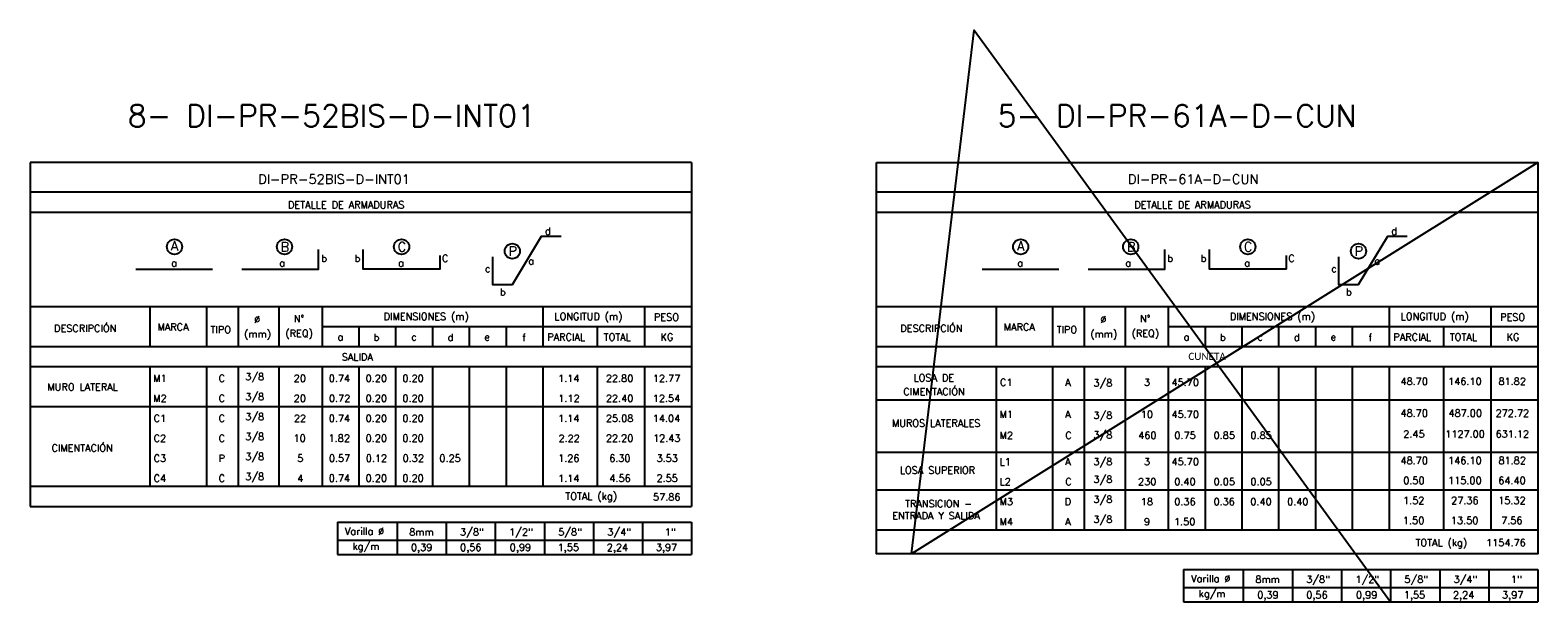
# Model space of a CAD drawing. Header units: metres. Extents: x -260 to 410, y 23 to 160.
# Tile 13 of 15: x 244 to 301, y 62 to 83. Entities that reach past the tile are written whole.
import ezdxf
from ezdxf.enums import TextEntityAlignment as Align

# ---------------------------------------------------------------- set-up
doc = ezdxf.new("R2010")
doc.units = ezdxf.units.M
for name, color, linetype in [('XREF-SE-CUADROS DE DESPIECE - HUAURA_PQT4$0$21', 3, 'Continuous'), ('XREF-SE-CUADROS DE DESPIECE - HUAURA_PQT4$0$21C', 3, 'Continuous'), ('XREF-SE-CUADROS DE DESPIECE - HUAURA_PQT4$0$23', 2, 'Continuous'), ('XREF-SE-CUADROS DE DESPIECE - HUAURA_PQT4$0$S-ANNO-TEXT', 7, 'Continuous'), ('XREF-SE-CUADROS DE DESPIECE - HUAURA_PQT4$0$S-LNWK-0006', 1, 'Continuous')]:
    doc.layers.add(name, color=color, linetype=linetype)
doc.styles.add('XREF-SE-CUADROS DE DESPIECE - HUAURA_PQT4$0$ROMANS-SP', font='romans.shx', dxfattribs={"width": 0.7})
doc.styles.add('XREF-SE-CUADROS DE DESPIECE - HUAURA_PQT4$0$TEGEPSA 100', font='romans.shx')

# ---------------------------------------------------------------- blocks, each defined once
blk = doc.blocks.new('XREF-SE-CUADROS DE DESPIECE - HUAURA_PQT4$0$ARM')
at = {"layer": 'XREF-SE-CUADROS DE DESPIECE - HUAURA_PQT4$0$21C'}
for centre in [(4.163, -1.297), (8.339, -1.297), (12.78, -1.297), (16.983, -1.462)]:
    blk.add_circle(centre, 0.288, dxfattribs=at)
at = {"layer": 'XREF-SE-CUADROS DE DESPIECE - HUAURA_PQT4$0$S-LNWK-0006'}
blk.add_line((2.697, -2.15), (5.606, -2.15), dxfattribs=at)
at = {"layer": 'XREF-SE-CUADROS DE DESPIECE - HUAURA_PQT4$0$S-LNWK-0006', "flags": 128}
blk.add_lwpolyline([(18.832, -0.906), (18.079, -0.906), (16.973, -2.743), (16.237, -2.744), (16.237, -1.676)], dxfattribs=at)
at = {"layer": 'XREF-SE-CUADROS DE DESPIECE - HUAURA_PQT4$0$S-LNWK-0006'}
blk.add_lwpolyline([(6.719, -2.15), (9.628, -2.15), (9.628, -1.399)], dxfattribs=at)
blk.add_lwpolyline([(14.238, -1.626), (14.238, -2.136, -0.414214), (14.225, -2.15), (11.329, -2.15), (11.329, -1.399)], format="xyb", dxfattribs=at)
at = {"layer": 'XREF-SE-CUADROS DE DESPIECE - HUAURA_PQT4$0$S-ANNO-TEXT', "style": 'XREF-SE-CUADROS DE DESPIECE - HUAURA_PQT4$0$TEGEPSA 100'}
for s, p in [('d', (18.44, -0.838)), ('b', (9.95, -1.871)), ('b', (11.214, -1.871)), ('C', (14.56, -1.871)), ('c', (16.154, -2.26)), ('b', (16.73, -3.145))]:
    blk.add_text(s, height=0.27, dxfattribs=at).set_placement(p, align=Align.RIGHT)
for s, height, p in [('A', 0.362, (4.164, -1.443)), ('B', 0.362, (8.353, -1.479)), ('C', 0.362, (12.794, -1.479)), ('P', 0.362, (16.997, -1.644)), ('a', 0.27, (4.146, -2.047)), ('a', 0.27, (8.246, -2.05)), ('a', 0.27, (12.758, -2.05)), ('a', 0.27, (17.694, -1.974))]:
    blk.add_text(s, height=height, dxfattribs=at).set_placement(p, align=Align.CENTER)
blk = doc.blocks.new('XREF-SE-CUADROS DE DESPIECE - HUAURA_PQT4')
at = {"layer": 'Defpoints'}
blk.add_lwpolyline([(301.014, 78.38), (277.242, 63.524), (279.623, 83.397), (295.426, 61.705)], dxfattribs=at)
at = {"layer": 'XREF-SE-CUADROS DE DESPIECE - HUAURA_PQT4$0$21'}
for p, q in [((248.347, 72.91), (248.347, 71.394)), ((250.491, 72.91), (250.491, 71.394)), ((251.691, 72.91), (251.691, 71.394)), ((253.245, 72.91), (253.245, 71.394)), ((254.878, 72.91), (254.878, 71.394)), ((263.258, 72.91), (263.258, 71.394)), ((267.114, 72.91), (267.114, 71.394)), ((280.457, 72.91), (280.457, 71.394)), ((282.601, 72.91), (282.601, 71.394)), ((283.801, 72.91), (283.801, 71.394)), ((285.355, 72.91), (285.355, 71.394)), ((286.988, 72.91), (286.988, 71.394)), ((295.369, 72.91), (295.369, 71.394)), ((299.224, 72.91), (299.224, 71.394)), ((254.878, 72.148), (268.904, 72.148)), ((256.275, 72.148), (256.275, 71.394)), ((257.671, 72.148), (257.671, 71.394)), ((259.068, 72.148), (259.068, 71.394)), ((260.465, 72.148), (260.465, 71.394)), ((261.862, 72.148), (261.862, 71.394)), ((265.324, 72.148), (265.324, 71.394)), ((286.988, 72.148), (301.014, 72.148)), ((288.385, 72.148), (288.385, 71.394)), ((289.782, 72.148), (289.782, 71.394)), ((291.178, 72.148), (291.178, 71.394)), ((292.575, 72.148), (292.575, 71.394)), ((293.972, 72.148), (293.972, 71.394)), ((297.434, 72.148), (297.434, 71.394)), ((243.803, 71.394), (268.904, 71.394)), ((275.913, 71.394), (301.014, 71.394)), ((243.803, 70.64), (268.904, 70.64)), ((248.347, 70.64), (248.347, 66.09)), ((250.491, 70.64), (250.491, 66.09)), ((251.691, 70.64), (251.691, 66.09)), ((253.245, 70.64), (253.245, 66.09)), ((254.878, 70.64), (254.878, 66.09)), ((256.275, 70.64), (256.275, 66.09)), ((257.671, 70.64), (257.671, 66.09)), ((259.068, 70.64), (259.068, 66.09)), ((260.465, 70.64), (260.465, 66.09)), ((261.862, 70.64), (261.862, 66.09)), ((263.258, 70.64), (263.258, 66.09)), ((265.324, 70.64), (265.324, 66.09)), ((267.114, 70.64), (267.114, 66.09)), ((275.913, 70.64), (301.014, 70.64)), ((280.457, 70.64), (280.457, 64.442)), ((282.601, 70.64), (282.601, 64.442)), ((283.801, 70.64), (283.801, 64.442)), ((285.355, 70.64), (285.355, 64.442)), ((286.988, 70.64), (286.988, 64.442)), ((288.385, 70.64), (288.385, 64.442)), ((289.782, 70.64), (289.782, 64.442)), ((291.178, 70.64), (291.178, 64.442)), ((292.575, 70.64), (292.575, 64.442)), ((293.972, 70.64), (293.972, 64.442)), ((295.369, 70.64), (295.369, 64.442)), ((297.434, 70.64), (297.434, 64.442)), ((299.224, 70.64), (299.224, 64.442)), ((275.913, 69.365), (301.014, 69.365)), ((243.803, 69.123), (268.904, 69.123)), ((275.913, 67.39), (301.014, 67.39)), ((243.803, 66.09), (248.347, 66.09)), ((248.347, 66.09), (268.904, 66.09)), ((275.913, 65.959), (301.014, 65.959)), ((257.728, 64.733), (257.728, 63.505)), ((259.591, 64.733), (259.591, 63.505)), ((261.453, 64.733), (261.453, 63.505)), ((263.316, 64.733), (263.316, 63.505)), ((265.179, 64.733), (265.179, 63.505)), ((267.041, 64.733), (267.041, 63.505)), ((275.913, 64.442), (301.014, 64.442)), ((255.463, 64.045), (268.904, 64.045)), ((289.838, 62.933), (289.838, 61.705)), ((291.701, 62.933), (291.701, 61.705)), ((293.564, 62.933), (293.564, 61.705)), ((295.426, 62.933), (295.426, 61.705)), ((297.289, 62.933), (297.289, 61.705)), ((299.152, 62.933), (299.152, 61.705)), ((287.573, 62.245), (301.014, 62.245))]:
    blk.add_line(p, q, dxfattribs=at)
at = {"layer": 'XREF-SE-CUADROS DE DESPIECE - HUAURA_PQT4$0$23'}
for p, q in [((243.803, 78.38), (243.803, 65.324)), ((268.904, 78.38), (268.904, 65.324)), ((243.803, 72.91), (268.904, 72.91)), ((275.913, 72.91), (301.014, 72.91)), ((243.803, 65.324), (268.904, 65.324)), ((255.463, 64.733), (255.463, 63.505)), ((255.463, 64.733), (268.904, 64.733)), ((255.463, 64.733), (255.463, 63.505)), ((268.904, 64.733), (268.904, 63.505)), ((255.463, 63.505), (268.904, 63.505)), ((287.573, 62.933), (287.573, 61.705)), ((287.573, 62.933), (301.014, 62.933)), ((287.573, 62.933), (287.573, 61.705)), ((301.014, 62.933), (301.014, 61.705)), ((287.573, 61.705), (301.014, 61.705))]:
    blk.add_line(p, q, dxfattribs=at)
for points in [[(268.904, 78.38), (243.803, 78.38)], [(268.904, 77.244), (243.803, 77.244)], [(301.014, 77.244), (275.913, 77.244)], [(268.904, 76.474), (243.803, 76.474)], [(301.014, 76.474), (275.913, 76.474)]]:
    blk.add_lwpolyline(points, dxfattribs=at)
blk.add_lwpolyline([(275.913, 78.38), (301.014, 78.38), (301.014, 63.524), (275.913, 63.524)], close=True, dxfattribs=at)
for p in [(245.117, 76.474), (277.227, 76.474)]:
    blk.add_blockref('XREF-SE-CUADROS DE DESPIECE - HUAURA_PQT4$0$ARM', p)
at = {"style": 'XREF-SE-CUADROS DE DESPIECE - HUAURA_PQT4$0$TEGEPSA 100'}
for s, p in [('DIMENSIONES (m)', (257.216, 72.399)), ('LONGITUD (m)', (263.698, 72.399)), ('DIMENSIONES (m)', (289.326, 72.399)), ('LONGITUD (m)', (295.808, 72.399)), ('DESCRIPCIÓN', (244.712, 71.95)), ('MARCA', (248.637, 71.995)), ('TIPO', (250.647, 71.898)), ('Ø', (252.303, 72.286)), ('N°', (253.809, 72.313)), ('PESO', (267.473, 72.372)), ('DESCRIPCIÓN', (276.822, 71.95)), ('MARCA', (280.747, 71.995)), ('TIPO', (282.757, 71.898)), ('Ø', (284.414, 72.286)), ('N°', (285.919, 72.313)), ('PESO', (299.583, 72.372)), ('(mm)', (251.922, 71.733)), ('(REQ)', (253.489, 71.76)), ('a', (255.464, 71.616)), ('b', (256.836, 71.605)), ('c', (258.262, 71.616)), ('d', (259.643, 71.605)), ('e', (261.04, 71.616)), ('f', (262.477, 71.602)), ('PARCIAL', (263.424, 71.615)), ('TOTAL', (265.566, 71.615)), ('KG', (267.721, 71.615)), ('(mm)', (284.032, 71.733)), ('(REQ)', (285.599, 71.76)), ('a', (287.575, 71.616)), ('b', (288.946, 71.605)), ('c', (290.372, 71.616)), ('d', (291.753, 71.605)), ('e', (293.151, 71.616)), ('f', (294.588, 71.602)), ('PARCIAL', (295.534, 71.615)), ('TOTAL', (297.676, 71.615)), ('KG', (299.831, 71.615)), (' 3/8', (251.782, 70.117)), ('MURO LATERAL', (244.459, 69.725)), ('M1', (248.472, 70.05)), ('C', (250.954, 70.053)), ('20', (253.805, 70.054)), ('0.74', (255.135, 70.054)), ('0.20', (256.533, 70.054)), ('0.20', (257.93, 70.054)), ('1.14', (263.838, 70.051)), ('22.80', (265.649, 70.054)), ('12.77', (267.434, 70.051)), ('CIMENTACIÓN', (276.937, 69.548)), ('LOSA DE', (277.323, 70.071)), ('C1', (280.604, 69.896)), ('A', (283.078, 69.894)), (' 3/8', (283.966, 69.879)), ('3', (286.066, 69.897)), ('45.70', (287.112, 69.897)), ('48.70', (295.801, 69.941)), ('146.10', (297.608, 69.941)), ('81.82', (299.52, 69.941)), ('M2', (248.472, 69.292)), ('C', (250.954, 69.295)), (' 3/8', (251.782, 69.359)), ('20', (253.805, 69.295)), ('0.72', (255.142, 69.295)), ('0.20', (256.533, 69.295)), ('0.20', (257.93, 69.295)), ('1.12', (263.844, 69.293)), ('22.40', (265.649, 69.295)), ('12.54', (267.43, 69.295)), ('C1', (248.49, 68.536)), ('C', (250.954, 68.536)), (' 3/8', (251.782, 68.6)), ('22', (253.81, 68.532)), ('0.74', (255.135, 68.537)), ('0.20', (256.533, 68.537)), ('0.20', (257.93, 68.537)), ('1.14', (263.838, 68.535)), ('25.08', (265.65, 68.537)), ('14.04', (267.43, 68.537)), ('M1', (280.588, 68.683)), ('A', (283.078, 68.683)), (' 3/8', (283.966, 68.65)), ('10', (285.945, 68.685)), ('45.70', (287.112, 68.685)), ('48.70', (295.801, 68.73)), ('487.00', (297.621, 68.73)), ('272.72', (299.409, 68.728)), (' 3/8', (251.782, 67.842)), ('MUROS LATERALES', (276.505, 68.35)), ('M2', (280.588, 67.889)), ('C', (283.083, 67.892)), (' 3/8', (283.966, 67.905)), ('460', (285.851, 67.892)), ('0.75', (287.223, 67.892)), ('0.85', (288.711, 67.892)), ('0.85', (290.108, 67.892)), ('2.45', (295.907, 67.936)), ('1127.00', (297.5, 67.936)), ('631.12', (299.409, 67.936)), ('CIMENTACIÓN', (244.614, 67.405)), ('C2', (248.49, 67.778)), ('C', (250.954, 67.778)), ('10', (253.798, 67.779)), ('1.82', (255.129, 67.779)), ('0.20', (256.533, 67.779)), ('0.20', (257.93, 67.779)), ('2.22', (263.852, 67.776)), ('22.20', (265.649, 67.779)), ('12.43', (267.438, 67.779)), ('C3', (248.49, 67.02)), ('P', (250.953, 67.017)), (' 3/8', (251.782, 67.084)), ('5', (253.938, 67.02)), ('0.57', (255.139, 67.02)), ('0.12', (256.539, 67.02)), ('0.32', (257.935, 67.02)), ('0.25', (259.333, 67.02)), ('1.26', (263.84, 67.02)), ('6.30', (265.775, 67.02)), ('3.53', (267.572, 67.02)), ('L1', (280.588, 66.884)), ('A', (283.078, 66.886)), (' 3/8', (283.966, 66.885)), ('3', (286.066, 66.888)), ('45.70', (287.112, 66.888)), ('48.70', (295.801, 66.933)), ('146.10', (297.608, 66.933)), ('81.82', (299.52, 66.933)), ('C4', (248.49, 66.261)), ('C', (250.954, 66.261)), (' 3/8', (251.782, 66.325)), ('4', (253.937, 66.259)), ('0.74', (255.135, 66.262)), ('0.20', (256.533, 66.262)), ('0.20', (257.93, 66.262)), ('1.14', (263.838, 66.26)), ('4.56', (265.783, 66.262)), ('2.55', (267.57, 66.262)), ('LOSA SUPERIOR', (276.803, 66.566)), ('L2', (280.588, 66.126)), ('C', (283.083, 66.129)), (' 3/8', (283.966, 66.215)), ('230', (285.844, 66.13)), ('0.40', (287.217, 66.13)), ('0.05', (288.711, 66.13)), ('0.05', (290.108, 66.13)), ('0.50', (295.906, 66.174)), ('115.00', (297.608, 66.174)), ('64.40', (299.513, 66.174)), ('TRANSICION -', (277.002, 65.293)), ('M3', (280.588, 65.372)), ('D', (283.062, 65.368)), (' 3/8', (283.966, 65.456)), ('18', (285.947, 65.372)), ('0.36', (287.218, 65.372)), ('0.36', (288.707, 65.372)), ('0.40', (290.103, 65.372)), ('0.40', (291.5, 65.372)), ('1.52', (295.9, 65.416)), ('27.36', (297.723, 65.416)), ('15.32', (299.51, 65.416)), ('ENTRADA Y SALIDA', (276.516, 64.84)), ('M4', (280.588, 64.611)), ('A', (283.078, 64.611)), (' 3/8', (283.966, 64.698)), ('9', (286.066, 64.613)), ('1.50', (287.207, 64.613)), ('1.50', (295.896, 64.658)), ('13.50', (297.716, 64.658)), ('7.56', (299.622, 64.658))]:
    blk.add_text(s, height=0.27, dxfattribs=at).set_placement(p)
at = {"layer": 'Defpoints', "style": 'XREF-SE-CUADROS DE DESPIECE - HUAURA_PQT4$0$ROMANS-SP'}
for s, p in [('8- DI-PR-52BIS-D-INT01', (247.51, 79.735)), ('5- DI-PR-61A-D-CUN', (280.514, 79.735))]:
    blk.add_text(s, height=0.83433, dxfattribs=at).set_placement(p)
at = {"layer": 'XREF-SE-CUADROS DE DESPIECE - HUAURA_PQT4$0$23', "style": 'XREF-SE-CUADROS DE DESPIECE - HUAURA_PQT4$0$TEGEPSA 100'}
for s, p in [('SALIDA', (255.629, 70.861)), ('TOTAL (kg)', (264.112, 65.579)), ('57.86', (267.441, 65.55)), ('TOTAL (kg)', (296.374, 63.818)), ('1154.76', (299.053, 63.812))]:
    blk.add_text(s, height=0.27, dxfattribs=at).set_placement(p)
at = {"layer": 'XREF-SE-CUADROS DE DESPIECE - HUAURA_PQT4$0$23', "insert": (288.464, 71.017), "char_height": 0.27, "width": 24.76629, "attachment_point": 5, "style": 'XREF-SE-CUADROS DE DESPIECE - HUAURA_PQT4$0$TEGEPSA 100'}
blk.add_mtext('{\\fCalibri|b0|i0|c0;CUNETA', dxfattribs=at)
at = {"layer": 'XREF-SE-CUADROS DE DESPIECE - HUAURA_PQT4$0$S-ANNO-TEXT', "color": 4, "style": 'XREF-SE-CUADROS DE DESPIECE - HUAURA_PQT4$0$TEGEPSA 100'}
for s, p in [('DI-PR-52BIS-D-INT01', (252.453, 77.564)), ('DI-PR-61A-D-CUN', (285.457, 77.564))]:
    blk.add_text(s, height=0.36233, dxfattribs=at).set_placement(p)
at = {"layer": 'XREF-SE-CUADROS DE DESPIECE - HUAURA_PQT4$0$S-ANNO-TEXT', "style": 'XREF-SE-CUADROS DE DESPIECE - HUAURA_PQT4$0$TEGEPSA 100'}
for s, height, p in [('DETALLE DE ARMADURAS', 0.27006, (253.586, 76.635)), ('DETALLE DE ARMADURAS', 0.27006, (285.697, 76.635)), ('Varilla %%C', 0.27, (255.747, 64.25)), ('8mm', 0.27, (258.187, 64.224)), ('3/8"', 0.27, (260.116, 64.224)), ('1/2"', 0.27, (261.978, 64.224)), ('5/8"', 0.27, (263.841, 64.224)), ('3/4"', 0.27, (265.704, 64.224)), ('1"', 0.27, (267.883, 64.224)), ('kg/m', 0.27, (256.034, 63.679)), ('0,39', 0.27, (258.254, 63.634)), ('0,56', 0.27, (260.117, 63.634)), ('0,99', 0.27, (262.002, 63.634)), ('1,55', 0.27, (263.82, 63.634)), ('2,24', 0.27, (265.683, 63.634)), ('3,97', 0.27, (267.545, 63.634)), ('Varilla %%C', 0.27, (287.858, 62.45)), ('8mm', 0.27, (290.298, 62.424)), ('3/8"', 0.27, (292.226, 62.424)), ('1/2"', 0.27, (294.089, 62.424)), ('5/8"', 0.27, (295.951, 62.424)), ('3/4"', 0.27, (297.814, 62.424)), ('1"', 0.27, (299.993, 62.424)), ('kg/m', 0.27, (288.144, 61.879)), ('0,39', 0.27, (290.365, 61.834)), ('0,56', 0.27, (292.227, 61.834)), ('0,99', 0.27, (294.112, 61.834)), ('1,55', 0.27, (295.93, 61.834)), ('2,24', 0.27, (297.793, 61.834)), ('3,97', 0.27, (299.655, 61.834))]:
    blk.add_text(s, height=height, dxfattribs=at).set_placement(p)

msp = doc.modelspace()

# ---------------------------------------------------------------- block references
msp.add_blockref('XREF-SE-CUADROS DE DESPIECE - HUAURA_PQT4', (0, 0))

doc.saveas('drawing.dxf')
